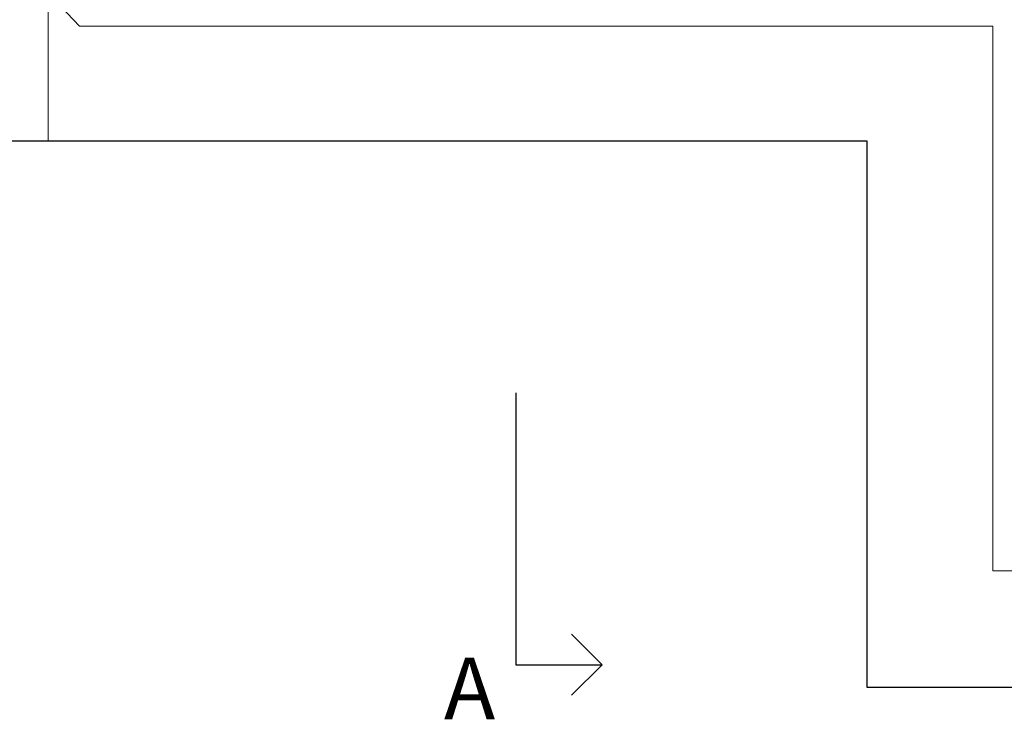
# Model space of a CAD drawing. Header units: millimetres. Extents: x -5207 to 173417, y -28809 to -6400.
# Tile 37 of 256: x -31 to 766, y -13428 to -12862. Entities that reach past the tile are written whole.
import ezdxf

# ---------------------------------------------------------------- set-up
doc = ezdxf.new("R2010")
doc.units = ezdxf.units.MM
for name, color, linetype, lineweight in [('mr_obliczanie_powierzchni', 4, 'Continuous', 15), ('mr_przekroje', 6, 'Continuous', 25), ('mr_ściany', 7, 'Continuous', 30)]:
    doc.layers.add(name, color=color, linetype=linetype, lineweight=lineweight)
doc.styles.get("Standard").update_dxf_attribs({"font": 'txt.shx'})

msp = doc.modelspace()

# ---------------------------------------------------------------- linework, layer by layer
at = {"layer": 'mr_obliczanie_powierzchni'}
for points in [[(-74.3122, -12287.2708), (-9.3122, -12287.2708), (-9.3122, -12350.2708), (33.6878, -12350.2708), (33.6878, -12409.2708), (-9.3122, -12409.2708), (-9.3122, -12595.2708), (33.6878, -12595.2708), (33.6878, -12652.2708), (-8.311, -12652.0474), (-7.813, -12840.2669), (-7.813, -12960.2708), (-600.3122, -12960.2708)], [(782.1878, -13308.2708), (757.1878, -13308.2708), (757.1878, -12931.7708), (757.1878, -12867.401), (17.6568, -12867.401), (-7.813, -12840.2669), (746.6878, -12838.2708), (733.6878, -12627.2708), (659.6878, -12627.2708), (659.6878, -12595.2708), (671.6878, -12595.2708), (671.6878, -12492.7708), (777.1878, -12489.7708)]]:
    msp.add_lwpolyline(points, dxfattribs=at)
at = {"layer": 'mr_przekroje'}
for points in [[(370.7462, -13164.2171), (370.7462, -13384.2085), (440.7462, -13384.2085)], [(440.7462, -13384.2085), (415.9974, -13359.4597)], [(440.7462, -13384.2085), (415.9974, -13408.9572)]]:
    msp.add_lwpolyline(points, dxfattribs=at)
at = {"layer": 'mr_ściany', "ltscale": 2}
msp.add_lwpolyline([(-2650.8122, -12960.2708), (-1518.8122, -12960.2708), (-1518.8122, -13270.2708), (-1025.8122, -13270.2708), (-1025.8122, -12960.2708), (655.1878, -12960.2708), (655.1878, -13402.2708), (1821.1878, -13402.2708), (1821.1878, -12222.2708), (1935.1878, -12222.2708), (1935.1878, -11655.2708), (1823.1878, -11655.2708), (1823.1878, -10468.2708), (809.1878, -10468.2708), (809.1878, -9793.2708), (-708.8122, -9793.2708), (-708.8122, -10490.2708), (-1813.8122, -10490.2708), (-1813.8122, -9798.2708), (-3333.8122, -9798.2708), (-3333.8122, -10471.2708), (-4351.8122, -10471.2708), (-4351.8122, -11110.2708)], dxfattribs=at)

# ---------------------------------------------------------------- texts
at = {"layer": 'mr_przekroje', "insert": (312.6914, -13428.3591), "char_height": 50, "attachment_point": 7}
msp.add_mtext_dynamic_manual_height_columns('A', width=67.047612, gutter_width=12.5, heights=[0], dxfattribs=at)

doc.saveas('drawing.dxf')
